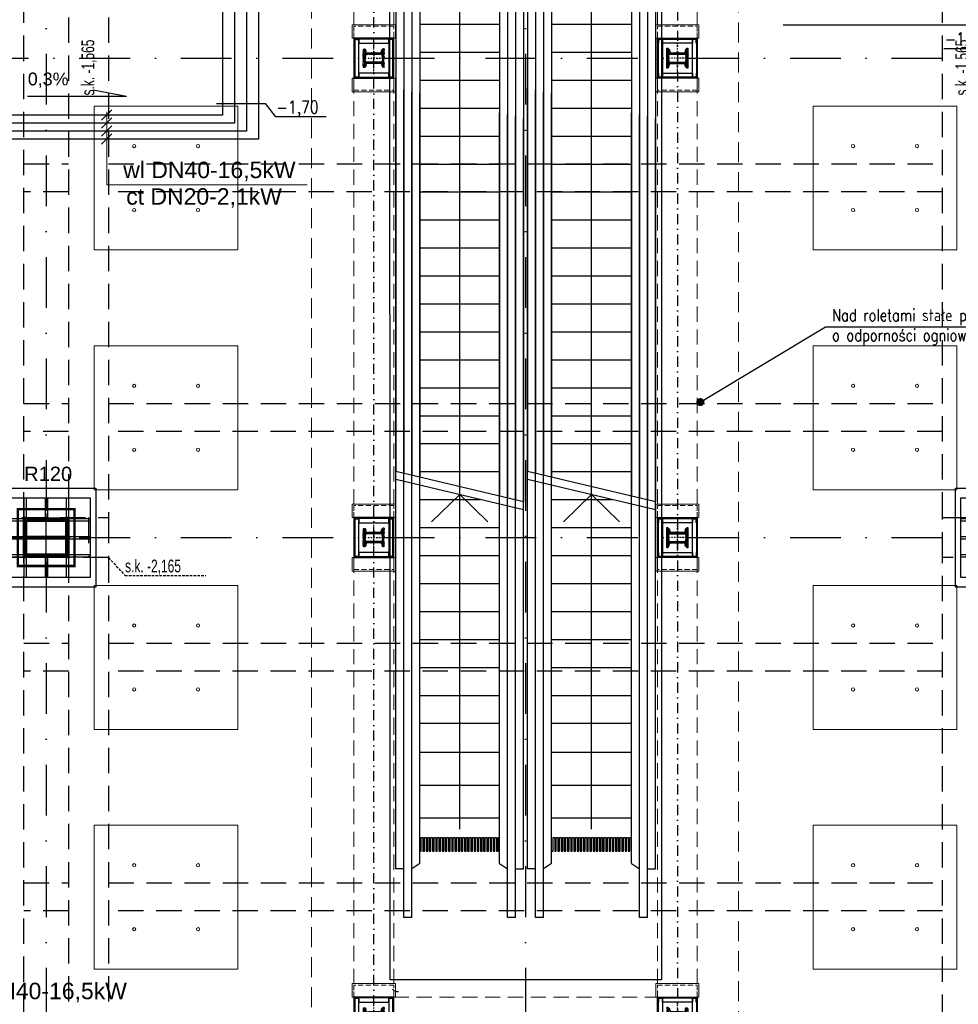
# Model space of a CAD drawing. Header units: centimetres. Extents: x -10702 to 24628, y -4437 to 19798.
# Tile 39 of 92: x 9827 to 11002, y 8016 to 9248. Entities that reach past the tile are written whole.
import ezdxf

# ---------------------------------------------------------------- set-up
doc = ezdxf.new("R2010")
doc.units = ezdxf.units.CM
for name, pattern in [('Balustrady$0$DASHED', [0.75, 0.5, -0.25]), ('DIVIDE', [31.75, 12.7, -6.35, 0, -6.35, 0, -6.35]), ('Kondygnacja  -0_5$0$HIDDEN', [9.525, 6.35, -3.175]), ('Kondygnacja  -0_5$0$HIDDEN2', [4.7625, 3.175, -1.5875]), ('Obudowy i okł. słupów$0$HIDDEN', [9.525, 6.35, -3.175]), ('Osie rzutów$0$DASHDOT2', [12.7, 6.35, -3.175, 0, -3.175]), ('Przekrój B-B$0$DASHDOT2', [12.7, 6.35, -3.175, 0, -3.175])]:
    doc.linetypes.add(name, pattern=pattern)
doc.layers.get('0').update_dxf_attribs({"color": 8})
for name, color, linetype in [('ARCH_INFO_OSIE', 8, 'Continuous'), ('ARCH_INFO_OSIE_IST', 8, 'Przekrój B-B$0$DASHDOT2'), ('ARCH_INFO_SCHODY_IST', 8, 'Continuous'), ('ARCH_SCHODY_IST', 8, 'Continuous'), ('ARCH_SZYNY', 8, 'Continuous'), ('ARCH_WIDOK_INNE_IST', 8, 'Continuous'), ('ARCH_WIDOK_IST', 8, 'Continuous'), ('D1$0$ARCH_INFO_OPISY', 8, 'Continuous'), ('Kondygnacja  -0_5$0$ARCH_INFO_ODPORNOŚĆ OGNIOWA', 8, 'Continuous'), ('Kondygnacja  -0_5$0$ARCH_INFO_OPISY', 8, 'Continuous'), ('Kondygnacja  -0_5$0$ARCH_INFO_SCHODY_IST', 8, 'Continuous'), ('Kondygnacja  -0_5$0$ARCH_KONSTR_POWYŻEJ RZUTU', 8, 'Kondygnacja  -0_5$0$HIDDEN'), ('Kondygnacja  -0_5$0$ARCH_KONSTR_POWYŻEJ RZUTU_IST', 8, 'Kondygnacja  -0_5$0$HIDDEN2'), ('Kondygnacja  -0_5$0$ARCH_KONSTRUKCJA_NIEWIDOCZNA', 8, 'Continuous'), ('Kondygnacja  -0_5$0$ARCH_OKŁADZINA', 8, 'Continuous'), ('Kondygnacja  -0_5$0$ARCH_SCHODY_IST', 8, 'Continuous'), ('Kondygnacja  -0_5$0$ARCH_STROP', 8, 'Continuous'), ('Kondygnacja  -0_5$0$ARCH_SŁUPY', 8, 'Continuous'), ('Kondygnacja -1$0$ARCH_STAL_IST', 8, 'Continuous'), ('Obudowy i okł. słupów$0$ARCH_GK', 8, 'Continuous'), ('Obudowy i okł. słupów$0$ARCH_PROFILE', 8, 'Continuous'), ('Osie rzutów$0$ARCH_INFO_OSIE_IST', 8, 'Osie rzutów$0$DASHDOT2'), ('Osie rzutów$0$ARCH_INFO_OSIE_OPISY_IST', 8, 'Continuous')]:
    doc.layers.add(name, color=color, linetype=linetype)
for name, color, linetype, lineweight in [('ARCH_WIDOK', 8, 'Continuous', 13), ('bgde_opis ct 1', 7, 'Continuous', 20), ('bgde_rzędne wl ct', 7, 'Continuous', 25), ('KJP_CT_kk_powrót', 30, '04_CT_KOMF_POW', 25), ('KJP_CT_kk_zasil', 30, '04_CT_KOMF_ZAS', 25), ('KJP_WL_kk zasil', 150, '04_WL_KOMF_ZAS', 25), ('KJP_WL_kk_powr', 150, '04_WL_KOMF_POW', 25), ('Obudowy i okł. słupów$0$ARCH_hatch', 8, 'Continuous', 13), ('Obudowy i okł. słupów$0$ARCH_WIDOK', 8, 'Continuous', 13), ('SU Lampy kwadratowe  -05$0$ARCH_SUFITY_PODWIESZANE', 8, 'Continuous', 9)]:
    doc.layers.add(name, color=color, linetype=linetype, lineweight=lineweight)
doc.styles.add('Arial', font='arial.ttf')
doc.styles.add('Kondygnacja  -0_5$0$Arial', font='arial.ttf')
doc.styles.add('Kondygnacja  -0_5$0$BIKTS', font='bikromsw.shx', dxfattribs={"width": 0.8})
doc.styles.add('Kondygnacja  -0_5$0$ROMANS-50-CM', font='romans.shx', dxfattribs={"width": 0.8, "height": 10})
doc.styles.add('Kondygnacja  -0_5$0$Standard', font='txt')
doc.styles.add('st rom', font='Romans.shx', dxfattribs={"width": 0.8})
doc.linetypes.add('04_CT_KOMF_POW', pattern='A,100,-15,["CTKp",Standard,S=10,R=0,X=-10,Y=-5],-35', length=150)
doc.linetypes.add('04_CT_KOMF_ZAS', pattern='A,100,-15,["CTKz",Standard,S=10,R=0,X=-10,Y=-5],-35', length=150)
doc.linetypes.add('04_WL_KOMF_POW', pattern='A,100,-15,["WLKp",Standard,S=10,R=0,X=-10,Y=-5],-35', length=150)
doc.linetypes.add('04_WL_KOMF_ZAS', pattern='A,100,-15,["WLKz",Standard,S=10,R=0,X=-10,Y=-5],-35', length=150)
doc.linetypes.add('SZYNA_LINE', pattern='A,12.7,-7.75,["SZYNA",Standard,S=2.54,R=0,X=-5.95,Y=-1.27],-7.75', length=28.2)
doc.dimstyles.new('Kondygnacja  -0_5$0$ISO-25', dxfattribs={"dimtxt": 2.5, "dimasz": 2.5, "dimexe": 1.25, "dimexo": 0.625, "dimtad": 1, "dimtxsty": 'Kondygnacja  -0_5$0$Standard', "dimcen": 2.5, "dimadec": 0, "dimazin": 0, "dimtfac": 1, "dimtmove": 0, "dimatfit": 3, "dimfxl": 0, "dimarcsym": 0})
pattern_1 = [(45, (-1133.3117, -3177.9858), (-0.6735192, 0.6735192), [])]
pattern_2 = [(315, (-9168.25782, 10650.3877), (0.224506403, 0.224506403), [])]

# ---------------------------------------------------------------- blocks, each defined once
blk = doc.blocks.new('Osie rzutów')
at = {"layer": 'Osie rzutów$0$ARCH_INFO_OSIE_IST', "ltscale": 10}
for p, q in [((9860, 12510), (9860, 4623.26)), ((10460, 12510), (10460, 4623.26)), ((4436.04, 9200), (15156.54, 9200)), ((9860, 8570), (9860, 8630)), ((4436.04, 8600), (15156.54, 8600)), ((9890, 8600), (9830, 8600))]:
    blk.add_line(p, q, dxfattribs=at)
blk = doc.blocks.new('SU Lampy kwadratowe  -05')
at = {"layer": 'SU Lampy kwadratowe  -05$0$ARCH_SUFITY_PODWIESZANE'}
for points in [[(9920, 9140), (10100, 9140), (10100, 8960), (9920, 8960)], [(10820, 9140), (11000, 9140), (11000, 8960), (10820, 8960)], [(9920, 8840), (10100, 8840), (10100, 8660), (9920, 8660)], [(10820, 8840), (11000, 8840), (11000, 8660), (10820, 8660)], [(9920, 8540), (10100, 8540), (10100, 8360), (9920, 8360)], [(10820, 8540), (11000, 8540), (11000, 8360), (10820, 8360)], [(9920, 8240), (10100, 8240), (10100, 8060), (9920, 8060)], [(10820, 8240), (11000, 8240), (11000, 8060), (10820, 8060)]]:
    blk.add_lwpolyline(points, close=True, dxfattribs=at)
for centre in [(9970, 9090), (10050, 9090), (10870, 9090), (10950, 9090), (9970, 9010), (10050, 9010), (10870, 9010), (10950, 9010), (9970, 8790), (10050, 8790), (10870, 8790), (10950, 8790), (9970, 8710), (10050, 8710), (10870, 8710), (10950, 8710), (9970, 8490), (10050, 8490), (10870, 8490), (10950, 8490), (9970, 8410), (10050, 8410), (10870, 8410), (10950, 8410), (9970, 8190), (10050, 8190), (10870, 8190), (10950, 8190), (9970, 8110), (10050, 8110), (10870, 8110), (10950, 8110)]:
    blk.add_circle(centre, 2, dxfattribs=at)
blk = doc.blocks.new('Kondygnacja  -0_5$0$_Dot')
at = {"color": 0, "linetype": 'ByBlock', "lineweight": -2}
blk.add_line((-0.5, 0), (-1, 0), dxfattribs=at)
at = {"color": 0, "linetype": 'ByBlock', "const_width": 0.5}
blk.add_lwpolyline([(-0.25, 0, 1), (0.25, 0, 1)], format="xyb", close=True, dxfattribs=at)
blk = doc.blocks.new('Kondygnacja  -0_5$0$słup_kwadrat')
at = {"layer": 'Kondygnacja  -0_5$0$ARCH_SŁUPY', "lineweight": 40}
h = blk.add_hatch(dxfattribs=at)
h.set_pattern_fill('ANSI31', color=256, scale=0.3, style=0)
h.set_pattern_definition(pattern_1)
h.paths.add_polyline_path([(36, 34), (39, 34), (39, 84), (36, 84)])
h = blk.add_hatch(dxfattribs=at)
h.set_pattern_fill('ANSI31', color=256, scale=0.3, style=0)
h.set_pattern_definition(pattern_1)
h.paths.add_polyline_path([(89, 80), (89, 83), (39, 83), (39, 80)])
h = blk.add_hatch(dxfattribs=at)
h.set_pattern_fill('ANSI31', color=256, scale=0.3, style=0)
h.set_pattern_definition(pattern_1)
h.paths.add_polyline_path([(89, 34), (92, 34), (92, 84), (89, 84)])
h = blk.add_hatch(dxfattribs=at)
h.set_pattern_fill('ANSI31', color=256, scale=0.3, style=0)
h.set_pattern_definition(pattern_1)
h.paths.add_polyline_path([(89, 57.5), (89, 60.5), (39, 60.5), (39, 57.5)])
h = blk.add_hatch(dxfattribs=at)
h.set_pattern_fill('ANSI31', color=256, scale=0.3, style=0)
h.set_pattern_definition(pattern_1)
h.paths.add_polyline_path([(89, 35), (89, 38), (39, 38), (39, 35)])
at = {"layer": 'Kondygnacja  -0_5$0$ARCH_KONSTRUKCJA_NIEWIDOCZNA'}
blk.add_lwpolyline([(119, 109), (119, 9), (9, 9), (9, 109)], close=True, dxfattribs=at)
for points in [[(36, 109), (36, 84)], [(39, 109), (39, 84)], [(62.5, 109), (62.5, 83)], [(65.5, 109), (65.5, 83)], [(89, 109), (89, 84)], [(92, 109), (92, 84)], [(9, 83), (36, 83)], [(9, 80), (36, 80)], [(92, 83), (119, 83)], [(92, 80), (119, 80)], [(9, 60.5), (36, 60.5)], [(9, 57.5), (36, 57.5)], [(92, 60.5), (119, 60.5)], [(92, 57.5), (119, 57.5)], [(9, 38), (36, 38)], [(92, 38), (119, 38)], [(9, 35), (36, 35)], [(36, 34), (36, 9)], [(39, 34), (39, 9)], [(62.5, 35), (62.5, 9)], [(65.5, 35), (65.5, 9)], [(89, 34), (89, 9)], [(92, 35), (119, 35)], [(92, 34), (92, 9)]]:
    blk.add_lwpolyline(points, dxfattribs=at)
at = {"layer": 'Kondygnacja  -0_5$0$ARCH_OKŁADZINA'}
blk.add_lwpolyline([(2, 121), (126, 121), (126, -3), (2, -3)], close=True, dxfattribs=at)
at = {"layer": 'Kondygnacja  -0_5$0$ARCH_SŁUPY', "lineweight": 40}
for p, q in [((39, 60.5), (89, 60.5)), ((89, 57.5), (39, 57.5))]:
    blk.add_line(p, q, dxfattribs=at)
at = {"layer": 'Kondygnacja  -0_5$0$ARCH_SŁUPY', "lineweight": 50, "const_width": 3}
blk.add_lwpolyline([(28.5, 94.5), (99.5, 94.5), (99.5, 23.5), (28.5, 23.5)], close=True, dxfattribs=at)
at = {"layer": 'Kondygnacja  -0_5$0$ARCH_SŁUPY', "lineweight": 40}
for points in [[(36, 84), (39, 84), (39, 34), (36, 34)], [(89, 84), (92, 84), (92, 34), (89, 34)]]:
    blk.add_lwpolyline(points, close=True, dxfattribs=at)
for points in [[(89, 83), (39, 83)], [(39, 80), (89, 80)], [(89, 38), (39, 38)], [(39, 35), (89, 35)]]:
    blk.add_lwpolyline(points, dxfattribs=at)
blk = doc.blocks.new('Kondygnacja  -0_5$0$konstrukcja istniejąca -0.5')
at = {"layer": 'Kondygnacja  -0_5$0$ARCH_KONSTR_POWYŻEJ RZUTU_IST', "ltscale": 10}
for points in [[(9832, 8625), (9832, 9775)], [(9888, 9775), (9888, 8625)], [(9938, 9775), (9938, 8625)], [(10982, 8625), (10982, 9775)], [(9832, 9067.9), (9888, 9067.9)], [(9938, 9067.9), (10982, 9067.9)], [(9888, 9032.9), (9832, 9032.9)], [(10982, 9032.9), (9938, 9032.9)], [(9938, 8575), (9782, 8575), (9782, 8625), (9938, 8625), (9938, 8575)], [(11138, 8575), (10982, 8575), (10982, 8625), (11138, 8625), (11138, 8575)], [(9832, 7425), (9832, 8575)], [(9888, 8575), (9888, 7425)], [(9938, 8575), (9938, 7425)], [(10982, 7425), (10982, 8575)], [(9832, 8167.9), (9888, 8167.9)], [(9938, 8167.9), (10982, 8167.9)], [(9888, 8132.9), (9832, 8132.9)], [(10982, 8132.9), (9938, 8132.9)]]:
    blk.add_lwpolyline(points, dxfattribs=at)
at = {"layer": 'Kondygnacja  -0_5$0$ARCH_KONSTR_POWYŻEJ RZUTU_IST', "ltscale": 10, "elevation": 0}
for points in [[(9832, 8767.9), (9888, 8767.9)], [(9938, 8767.9), (10982, 8767.9)], [(9888, 8732.9), (9832, 8732.9)], [(10982, 8732.9), (9938, 8732.9)], [(9913, 8625), (9913, 8575)], [(9832, 8467.9), (9888, 8467.9)], [(9938, 8467.9), (10982, 8467.9)], [(9888, 8432.9), (9832, 8432.9)], [(10982, 8432.9), (9938, 8432.9)]]:
    blk.add_lwpolyline(points, dxfattribs=at)
at = {"layer": 'Kondygnacja  -0_5$0$ARCH_KONSTR_POWYŻEJ RZUTU_IST'}
blk.add_lwpolyline([(9938, 8575), (9958.7, 8552.5), (10059.8, 8552.5)], dxfattribs=at)
at = {"layer": 'Kondygnacja  -0_5$0$ARCH_KONSTR_POWYŻEJ RZUTU_IST', "style": 'Kondygnacja  -0_5$0$BIKTS', "width": 0.7}
for p in [(9920.1, 9153.4), (11014.1, 9153.4)]:
    blk.add_text('s.k. -1,565', height=16, rotation=90, dxfattribs=at).set_placement(p)
blk.add_text('s.k. -2,165', height=16, dxfattribs=at).set_placement((9958.7, 8556.5))
blk = doc.blocks.new('pB słup')
at = {"layer": 'Kondygnacja -1$0$ARCH_STAL_IST'}
h = blk.add_hatch(dxfattribs=at)
h.set_pattern_fill('ANSI31', color=256, scale=0.1, angle=270, style=0)
h.set_pattern_definition(pattern_2)
edge = h.paths.add_edge_path()
edge.add_arc((24.9, 9.6), 0.87, 360, 442.0272)
edge.add_line((25, 10.5), (21.3, 11))
edge.add_arc((21.4, 11.5), 0.52, 180, 262.0272, ccw=False)
edge.add_line((20.9, 11.5), (20.9, 12))
edge.add_line((20.9, 12), (31.5, 12))
edge.add_line((31.5, 12), (31.5, 11.5))
edge.add_arc((31, 11.5), 0.52, -82.0272, 0, ccw=False)
edge.add_line((31.1, 11), (27.4, 10.5))
edge.add_arc((27.5, 9.6), 0.87, 97.9728, 180)
edge.add_line((26.6, 9.6), (26.6, -9.6))
edge.add_arc((27.5, -9.6), 0.87, 180, 262.0272)
edge.add_line((27.4, -10.5), (31.1, -11))
edge.add_arc((31, -11.5), 0.52, 0, 82.0272, ccw=False)
edge.add_line((31.5, -11.5), (31.5, -12))
edge.add_line((31.5, -12), (20.9, -12))
edge.add_line((20.9, -12), (20.9, -11.5))
edge.add_arc((21.4, -11.5), 0.52, 97.9728, 180, ccw=False)
edge.add_line((21.3, -11), (25, -10.5))
edge.add_arc((24.9, -9.6), 0.87, 277.9728, 360)
edge.add_line((25.8, -9.6), (25.8, 9.6))
h = blk.add_hatch(dxfattribs=at)
h.set_pattern_fill('ANSI31', color=256, scale=0.1, angle=270, style=0)
h.set_pattern_definition(pattern_2)
edge = h.paths.add_edge_path()
edge.add_arc((38.1, 9.6), 0.87, 97.9728, 180, ccw=False)
edge.add_line((38, 10.5), (41.7, 11))
edge.add_arc((41.6, 11.5), 0.52, 277.9728, 360)
edge.add_line((42.1, 11.5), (42.1, 12))
edge.add_line((42.1, 12), (31.5, 12))
edge.add_line((31.5, 12), (31.5, 11.5))
edge.add_arc((32, 11.5), 0.52, 180, 262.0272)
edge.add_line((31.9, 11), (35.6, 10.5))
edge.add_arc((35.5, 9.6), 0.87, 0, 82.0272, ccw=False)
edge.add_line((36.4, 9.6), (36.4, -9.6))
edge.add_arc((35.5, -9.6), 0.87, 277.9728, 360, ccw=False)
edge.add_line((35.6, -10.5), (31.9, -11))
edge.add_arc((32, -11.5), 0.52, 97.9728, 180)
edge.add_line((31.5, -11.5), (31.5, -12))
edge.add_line((31.5, -12), (42.1, -12))
edge.add_line((42.1, -12), (42.1, -11.5))
edge.add_arc((41.6, -11.5), 0.52, 360, 442.0272)
edge.add_line((41.7, -11), (38, -10.5))
edge.add_arc((38.1, -9.6), 0.87, 180, 262.0272, ccw=False)
edge.add_line((37.2, -9.6), (37.2, 9.6))
at = {"layer": 'Obudowy i okł. słupów$0$ARCH_hatch'}
h = blk.add_hatch(dxfattribs=at)
h.set_pattern_fill('AR-SAND', color=256, scale=0.01, style=0)
h.paths.add_polyline_path([(6.5, 25), (6.5, -25), (56.5, -25), (56.5, 25)])
h.paths.add_polyline_path([(55.2, 23.7), (55.2, -23.8), (7.7, -23.8), (7.7, 23.7)], flags=16)
at = {"layer": 'ARCH_INFO_OSIE', "linetype": 'DIVIDE', "ltscale": 0.1}
for points in [[(31.5, -14), (31.5, 14)], [(51.1, 0), (11.9, 0)], [(23, 0), (32.8, 0)]]:
    blk.add_lwpolyline(points, dxfattribs=at)
at = {"layer": 'Kondygnacja -1$0$ARCH_STAL_IST'}
for points in [[(25.8, 9.6, 0.37402), (25, 10.5), (21.3, 11, -0.37402), (20.9, 11.5), (20.9, 12), (31.5, 12), (31.5, 11.5, -0.37402), (31.1, 11), (27.4, 10.5, 0.37402), (26.6, 9.6), (26.6, -9.6, 0.37402), (27.4, -10.5), (31.1, -11, -0.37402), (31.5, -11.5), (31.5, -12), (20.9, -12), (20.9, -11.5, -0.37402), (21.3, -11), (25, -10.5, 0.37402), (25.8, -9.6)], [(37.2, 9.6, -0.37402), (38, 10.5), (41.7, 11, 0.37402), (42.1, 11.5), (42.1, 12), (31.5, 12), (31.5, 11.5, 0.37402), (31.9, 11), (35.6, 10.5, -0.37402), (36.4, 9.6), (36.4, -9.6, -0.37402), (35.6, -10.5), (31.9, -11, 0.37402), (31.5, -11.5), (31.5, -12), (42.1, -12), (42.1, -11.5, 0.37402), (41.7, -11), (38, -10.5, -0.37402), (37.2, -9.6)]]:
    blk.add_lwpolyline(points, format="xyb", close=True, dxfattribs=at)
at = {"layer": 'Obudowy i okł. słupów$0$ARCH_GK'}
for points in [[(6.5, -25), (56.5, -25), (56.5, 25), (6.5, 25)], [(7.7, -23.8), (55.2, -23.8), (55.2, 23.7), (7.7, 23.7)]]:
    blk.add_lwpolyline(points, close=True, dxfattribs=at)
at = {"layer": 'Obudowy i okł. słupów$0$ARCH_PROFILE'}
for points in [[(7.8, 22.2), (7.8, 22.3), (7.8, 22.8), (7.7, 22.8), (7.7, 23.7), (12.8, 23.7, -1), (12.8, 23.7), (7.8, 23.7), (7.8, 22.9), (7.9, 22.8), (7.9, 22.2), (7.8, 22.1), (7.8, 20.9), (7.9, 20.8), (7.9, 19.7), (7.8, 19.6), (7.8, 18.8), (12.8, 18.8, -1), (12.8, 18.8), (7.7, 18.8), (7.7, 19.6), (7.8, 19.8), (7.8, 20.8), (7.8, 20.9)], [(55.3, 22.2), (55.2, 22.3), (55.2, 22.8), (55.3, 22.8), (55.3, 23.7), (50.3, 23.7, 1), (50.3, 23.7), (55.3, 23.7), (55.3, 22.9), (55.2, 22.8), (55.2, 22.2), (55.3, 22.1), (55.3, 20.9), (55.2, 20.8), (55.2, 19.7), (55.3, 19.6), (55.3, 18.8), (50.3, 18.8, 1), (50.3, 18.8), (55.3, 18.8), (55.3, 19.6), (55.2, 19.8), (55.2, 20.8), (55.3, 20.9)], [(7.8, -22.2), (7.8, -22.2), (7.8, -22.8), (7.7, -22.8), (7.7, -23.8), (12.8, -23.8, 1), (12.8, -23.7), (7.8, -23.7), (7.8, -22.9), (7.9, -22.8), (7.9, -22.2), (7.8, -22.1), (7.8, -20.9), (7.9, -20.8), (7.9, -19.7), (7.8, -19.6), (7.8, -18.8), (12.8, -18.8, 1), (12.8, -18.8), (7.7, -18.8), (7.7, -19.6), (7.8, -19.8), (7.8, -20.8), (7.8, -20.9)], [(55.3, -22.2), (55.2, -22.2), (55.2, -22.8), (55.3, -22.8), (55.3, -23.8), (50.3, -23.8, -1), (50.3, -23.7), (55.3, -23.7), (55.3, -22.9), (55.2, -22.8), (55.2, -22.2), (55.3, -22.1), (55.3, -20.9), (55.2, -20.8), (55.2, -19.7), (55.3, -19.6), (55.3, -18.8), (50.3, -18.8, -1), (50.3, -18.8), (55.3, -18.8), (55.3, -19.6), (55.2, -19.8), (55.2, -20.8), (55.3, -20.9)]]:
    blk.add_lwpolyline(points, format="xyb", close=True, dxfattribs=at)
blk.add_lwpolyline([(50.3, -8.4), (50.3, -18.8), (12.8, -18.8), (12.8, 18.8), (50.3, 18.8), (50.3, -8.4)], dxfattribs=at)
at = {"layer": 'Obudowy i okł. słupów$0$ARCH_WIDOK'}
for points in [[(-10.5, -27), (6.5, -27), (6.5, 27), (-10.5, 27)], [(73.5, -27), (56.5, -27), (56.5, 27), (73.5, 27)]]:
    blk.add_lwpolyline(points, close=True, dxfattribs=at)
at = {"layer": 'Obudowy i okł. słupów$0$ARCH_WIDOK', "linetype": 'Obudowy i okł. słupów$0$HIDDEN'}
blk.add_lwpolyline([(71.5, -25), (71.5, 25), (-8.5, 25), (-8.5, -25)], close=True, dxfattribs=at)
at = {"layer": 'Obudowy i okł. słupów$0$ARCH_WIDOK'}
blk.add_lwpolyline([(37.7, -9.4, 0.520567), (37.7, -8.9, 0.520567), (37.7, -8.2, 0.520567), (37.7, -6.9, 0.520567), (37.7, -4.9, 0.520567), (37.7, -2.8, 0.520567), (37.7, -2.5, 0.520567), (37.7, -1.3, 0.520567), (37.7, 0, 0.520567), (37.7, 0.8, 0.520567), (37.7, 1.9, 0.520567), (37.7, 3.6, 0.520567), (37.7, 5, 0.520567), (37.7, 5.5, 0.520567), (37.7, 7.1, 0.520567), (37.7, 8.2, 0.520567), (37.7, 8.5, 0.520567), (37.7, 9.1, 0.520567), (38.4, 9.1, 0.520567), (38.4, 9.6, 0.520567), (39.2, 9.6, 0.520567), (39.2, 10.3, 0.520567), (40.2, 10.3, 0.520567), (41.1, 10.3, 0.391103), (41.8, 10.6, 0.097049), (42.4, 10.8, 0.466209), (42.8, 11.4, 0.695481), (42.7, 12, 0.486099), (42.8, 12.8, 0.35864), (41.8, 12.9, 0.520567), (40.7, 12.9, 0.520567), (39.9, 12.9, 0.520567), (38.8, 12.9, 0.520567), (37.5, 12.9, 0.520567), (36.5, 12.9, 0.520567), (36.5, 12.4, 0.520567), (35.3, 12.4, 0.520567), (34.3, 12.4, 0.520567), (33.7, 12.4, 0.520567), (32.9, 12.4, 0.520567), (32.1, 12.4, 0.520567), (31.3, 12.4, 0.520567), (30.6, 12.4, 0.630412), (28.2, 12.7, 0.291029), (26.1, 12.6, 0.793013), (24.5, 12.9, 0.148616), (22.1, 12.8, 0.285246), (20.5, 13.3, 1.165163), (19.8, 12.7, 1.326239), (19.8, 11.9, 0.520567), (19.8, 11, 0.520567), (20.9, 11, 0.520567), (20.9, 9.9, 0.520567), (22.7, 9.9, 0.520567), (23.5, 9.9, 0.520567), (23.5, 8.9, 0.520567), (25, 8.9, 0.520567), (25, 7.3, 0.520567), (25, 6.2, 0.520567), (24.9, 5.2, 0.520567), (24.9, 4.6, 0.520567), (25, 2.9, 0.520567), (25, 0.7, 0.520567), (25, -1.4, 0.520567), (25, -3.2, 0.520567), (25.1, -4.2, 0.520567), (25.2, -6.3, 0.520567), (25.1, -7.4, 0.520567), (25.1, -8.3, 0.520567), (25.1, -9, 0.520567), (24.9, -9.6, 0.520567), (23.8, -9.8, 0.520567), (22.6, -9.8, 0.520567), (21.8, -10.1, 0.520567), (20.8, -10.2, 0.520567), (20.3, -10.4, 0.520567), (20.2, -11.1, 0.520567), (20.2, -12.3, 0.520567), (21.2, -13.3, 0.520567), (22, -13.2, 0.520567), (22.9, -13.3, 0.520567), (24.2, -13.1, 0.520567), (25.4, -13.1, 0.520567), (26.8, -13.2, 0.520567), (28.8, -13.3, 0.520567), (30, -13.2, 0.520567), (31.5, -12.9, 0.520567), (32.5, -13, 0.520567), (34, -13.1, 0.520567), (35.7, -13.2, 0.520567), (37, -13.2, 0.520567), (39.2, -13.1, 0.520567), (41.2, -13.2, 0.520567), (42.5, -12.8, 0.520567), (43, -12.1, 0.520567), (42.8, -11.1, 0.520567), (42.3, -10.5, 0.520567), (41.6, -10, 0.520567), (40.4, -9.7, 0.520567), (39.4, -9.7, 0.520567)], format="xyb", close=True, dxfattribs=at)
blk = doc.blocks.new('schody połówka')
at = {"layer": 'ARCH_INFO_OSIE_IST', "ltscale": 2}
for p, q in [((0, -1811, -630), (0, 114, -630)), ((380, 21), (380, -1905.1))]:
    blk.add_line(p, q, dxfattribs=at)
at = {"layer": 'ARCH_INFO_SCHODY_IST'}
for points in [[(107.5, -1136.2), (107.5, -380.5), (72.3, -414.5)], [(107.5, -1140.6), (107.5, -380.5), (142.7, -414.5)], [(107.5, -1564.8), (107.5, -1146.2), (72.3, -1180.2)], [(107.5, -1564.8), (107.5, -1146.2), (142.7, -1180.2)]]:
    blk.add_lwpolyline(points, dxfattribs=at)
at = {"layer": 'ARCH_INFO_SCHODY_IST', "elevation": 0}
for points in [[(272.5, -1136.2), (272.5, -380.5), (237.3, -414.5)], [(272.5, -836), (272.5, -380.5), (307.7, -414.5)], [(272.5, -1564.8), (272.5, -1146.2), (237.3, -1180.2)], [(272.5, -1564.8), (272.5, -1146.2), (307.7, -1180.2)]]:
    blk.add_lwpolyline(points, dxfattribs=at)
at = {"layer": 'ARCH_SCHODY_IST'}
for p, q in [((37.5, -166.9), (37.5, -1119.5)), ((47.5, -166.9), (47.5, -1121.9)), ((167.5, -166.9), (167.5, -1150.6)), ((177.5, -166.9), (177.5, -1153)), ((202.5, -166.9), (202.5, -1119.5)), ((212.5, -166.9), (212.5, -1121.9)), ((332.5, -166.9), (332.5, -1150.6)), ((342.5, -166.9), (342.5, -1153)), ((27.5, -227.7), (27.5, -1117.1)), ((187.5, -227.7), (187.5, -1155.4)), ((192.5, -227.7), (192.5, -1117.1)), ((352.5, -227.7), (352.5, -1155.4)), ((57.5, -234.4), (57.5, -1124.3)), ((157.5, -234.4), (157.5, -1148.2)), ((222.5, -234.4), (222.5, -1124.3)), ((322.5, -234.4), (322.5, -1148.2)), ((57.5, -557.4), (157.5, -557.4)), ((222.5, -557.4), (322.5, -557.4)), ((57.5, -592.4), (157.5, -592.4)), ((222.5, -592.4), (322.5, -592.4)), ((57.5, -627.4), (157.5, -627.4)), ((222.5, -627.4), (322.5, -627.4)), ((57.5, -662.4), (157.5, -662.4)), ((222.5, -662.4), (322.5, -662.4)), ((57.5, -697.4), (157.5, -697.4)), ((222.5, -697.4), (322.5, -697.4)), ((57.5, -732.4), (157.5, -732.4)), ((222.5, -732.4), (322.5, -732.4)), ((57.5, -767.4), (157.5, -767.4)), ((222.5, -767.4), (322.5, -767.4)), ((57.5, -802.4), (157.5, -802.4)), ((222.5, -802.4), (322.5, -802.4)), ((57.5, -837.4), (157.5, -837.4)), ((222.5, -837.4), (322.5, -837.4)), ((57.5, -872.4), (157.5, -872.4)), ((222.5, -872.4), (322.5, -872.4)), ((57.5, -907.4), (157.5, -907.4)), ((222.5, -907.4), (322.5, -907.4)), ((57.5, -942.4), (157.5, -942.4)), ((222.5, -942.4), (322.5, -942.4)), ((57.5, -977.4), (157.5, -977.4)), ((222.5, -977.4), (322.5, -977.4)), ((57.5, -1012.4), (157.5, -1012.4)), ((222.5, -1012.4), (322.5, -1012.4)), ((57.5, -1047.4), (157.5, -1047.4)), ((222.5, -1047.4), (322.5, -1047.4)), ((57.5, -1082.4), (157.5, -1082.4)), ((222.5, -1082.4), (322.5, -1082.4)), ((27.5, -1614.5), (27.5, -1117.1)), ((187.5, -1155.4, 0), (27.5, -1117.1)), ((57.5, -1117.4), (157.5, -1117.4)), ((192.5, -1614.5), (192.5, -1117.1)), ((352.5, -1155.4, 0), (192.5, -1117.1)), ((222.5, -1117.4), (322.5, -1117.4)), ((187.5, -1165.4, 0), (27.5, -1127.1)), ((37.5, -1675.3), (37.5, -1129.5)), ((47.5, -1675.3), (47.5, -1131.9)), ((352.5, -1165.4, 0), (192.5, -1127.1)), ((202.5, -1675.3), (202.5, -1129.5)), ((212.5, -1675.3), (212.5, -1131.9)), ((57.5, -1607.8), (57.5, -1134.3)), ((222.5, -1607.8), (222.5, -1134.3)), ((157.5, -1607.8), (157.5, -1158.2)), ((187.5, -1614.5), (187.5, -1155.4)), ((222.5, -1152.4), (298.3, -1152.4, 0)), ((322.5, -1607.8), (322.5, -1158.2)), ((352.5, -1614.5), (352.5, -1155.4)), ((167.5, -1675.3), (167.5, -1160.6)), ((177.5, -1675.3), (177.5, -1163)), ((332.5, -1675.3), (332.5, -1160.6)), ((342.5, -1675.3), (342.5, -1163)), ((57.5, -1187.4), (157.5, -1187.4)), ((222.5, -1187.4), (322.5, -1187.4)), ((57.5, -1222.4), (157.5, -1222.4)), ((222.5, -1222.4), (322.5, -1222.4)), ((57.5, -1257.4), (157.5, -1257.4)), ((222.5, -1257.4), (322.5, -1257.4)), ((57.5, -1292.4), (157.5, -1292.4)), ((222.5, -1292.4), (322.5, -1292.4)), ((57.5, -1327.4), (157.5, -1327.4)), ((222.5, -1327.4), (322.5, -1327.4)), ((57.5, -1362.4), (157.5, -1362.4)), ((222.5, -1362.4), (322.5, -1362.4)), ((57.5, -1397.4), (157.5, -1397.4)), ((222.5, -1397.4), (322.5, -1397.4)), ((57.5, -1432.4), (157.5, -1432.4)), ((222.5, -1432.4), (322.5, -1432.4)), ((57.5, -1468.7), (157.5, -1468.7)), ((222.5, -1468.7), (322.5, -1468.7)), ((57.5, -1509.8), (157.5, -1509.8)), ((222.5, -1509.8), (322.5, -1509.8)), ((57.5, -1550.9), (157.5, -1550.9)), ((222.5, -1550.9), (322.5, -1550.9)), ((57.5, -1607.8), (47.5, -1614.5)), ((157.5, -1607.8), (167.5, -1614.5)), ((222.5, -1607.8), (212.5, -1614.5)), ((322.5, -1607.8), (332.5, -1614.5)), ((37.5, -1614.5), (27.5, -1614.5)), ((177.5, -1614.5), (187.5, -1614.5)), ((202.5, -1614.5), (192.5, -1614.5)), ((342.5, -1614.5), (352.5, -1614.5)), ((47.5, -1675.3), (37.5, -1675.3)), ((177.5, -1675.3), (167.5, -1675.3)), ((212.5, -1675.3), (202.5, -1675.3)), ((342.5, -1675.3), (332.5, -1675.3))]:
    blk.add_line(p, q, dxfattribs=at)
at = {"layer": 'ARCH_SZYNY', "linetype": 'SZYNA_LINE', "ltscale": 3}
blk.add_arc((30.9, -1757.2, -1260), 11, 225.6709, 270, dxfattribs=at)
at = {"layer": 'ARCH_WIDOK'}
blk.add_line((25, -1446.9, 0), (25, -1441.9, 0), dxfattribs=at)
blk.add_line((25, -1446.9, 0), (25, -1441.9, 0), dxfattribs=at)
at = {"layer": 'ARCH_WIDOK_INNE_IST'}
for points in [[(57.5, -1592.5), (59.5, -1592.5), (59.5, -1575.2), (61.5, -1575.2), (61.5, -1592.5), (63.5, -1592.5), (63.5, -1575.2), (65.5, -1575.2), (65.5, -1592.5), (67.5, -1592.5), (67.5, -1575.2), (69.5, -1575.2), (69.5, -1592.5), (71.5, -1592.5), (71.5, -1575.2), (73.5, -1575.2), (73.5, -1592.5), (75.5, -1592.5), (75.5, -1575.2), (77.5, -1575.2), (77.5, -1592.5), (79.5, -1592.5), (79.5, -1575.2), (81.5, -1575.2), (81.5, -1592.5), (83.5, -1592.5), (83.5, -1575.2), (85.5, -1575.2), (85.5, -1592.5), (87.5, -1592.5), (87.5, -1575.2), (89.5, -1575.2), (89.5, -1592.5), (91.5, -1592.5), (91.5, -1575.2), (93.5, -1575.2), (93.5, -1592.5), (95.5, -1592.5), (95.5, -1575.2), (97.5, -1575.2), (97.5, -1592.5), (99.5, -1592.5), (99.5, -1575.2), (101.5, -1575.2), (101.5, -1592.5), (103.5, -1592.5), (103.5, -1575.2), (105.5, -1575.2), (105.5, -1592.5), (107.5, -1592.5), (107.5, -1575.2), (109.5, -1575.2), (109.5, -1592.5), (111.5, -1592.5), (111.5, -1575.2), (113.5, -1575.2), (113.5, -1592.5), (115.5, -1592.5), (115.5, -1575.2), (117.5, -1575.2), (117.5, -1592.5), (119.5, -1592.5), (119.5, -1575.2), (121.5, -1575.2), (121.5, -1592.5), (123.5, -1592.5), (123.5, -1575.2), (125.5, -1575.2), (125.5, -1592.5), (127.5, -1592.5), (127.5, -1575.2), (129.5, -1575.2), (129.5, -1592.5), (131.5, -1592.5), (131.5, -1575.2), (133.5, -1575.2), (133.5, -1592.5), (135.5, -1592.5), (135.5, -1575.2), (137.5, -1575.2), (137.5, -1592.5), (139.5, -1592.5), (139.5, -1575.2), (141.5, -1575.2), (141.5, -1592.5), (143.5, -1592.5), (143.5, -1575.2), (145.5, -1575.2), (145.5, -1592.5), (147.5, -1592.5), (147.5, -1575.2), (149.5, -1575.2), (149.5, -1592.5), (151.5, -1592.5), (151.5, -1575.2), (153.5, -1575.2), (153.5, -1592.5), (155.5, -1592.5), (155.5, -1575.2), (157.5, -1575.2)], [(222.5, -1592.5), (224.5, -1592.5), (224.5, -1575.2), (226.5, -1575.2), (226.5, -1592.5), (228.5, -1592.5), (228.5, -1575.2), (230.5, -1575.2), (230.5, -1592.5), (232.5, -1592.5), (232.5, -1575.2), (234.5, -1575.2), (234.5, -1592.5), (236.5, -1592.5), (236.5, -1575.2), (238.5, -1575.2), (238.5, -1592.5), (240.5, -1592.5), (240.5, -1575.2), (242.5, -1575.2), (242.5, -1592.5), (244.5, -1592.5), (244.5, -1575.2), (246.5, -1575.2), (246.5, -1592.5), (248.5, -1592.5), (248.5, -1575.2), (250.5, -1575.2), (250.5, -1592.5), (252.5, -1592.5), (252.5, -1575.2), (254.5, -1575.2), (254.5, -1592.5), (256.5, -1592.5), (256.5, -1575.2), (258.5, -1575.2), (258.5, -1592.5), (260.5, -1592.5), (260.5, -1575.2), (262.5, -1575.2), (262.5, -1592.5), (264.5, -1592.5), (264.5, -1575.2), (266.5, -1575.2), (266.5, -1592.5), (268.5, -1592.5), (268.5, -1575.2), (270.5, -1575.2), (270.5, -1592.5), (272.5, -1592.5), (272.5, -1575.2), (274.5, -1575.2), (274.5, -1592.5), (276.5, -1592.5), (276.5, -1575.2), (278.5, -1575.2), (278.5, -1592.5), (280.5, -1592.5), (280.5, -1575.2), (282.5, -1575.2), (282.5, -1592.5), (284.5, -1592.5), (284.5, -1575.2), (286.5, -1575.2), (286.5, -1592.5), (288.5, -1592.5), (288.5, -1575.2), (290.5, -1575.2), (290.5, -1592.5), (292.5, -1592.5), (292.5, -1575.2), (294.5, -1575.2), (294.5, -1592.5), (296.5, -1592.5), (296.5, -1575.2), (298.5, -1575.2), (298.5, -1592.5), (300.5, -1592.5), (300.5, -1575.2), (302.5, -1575.2), (302.5, -1592.5), (304.5, -1592.5), (304.5, -1575.2), (306.5, -1575.2), (306.5, -1592.5), (308.5, -1592.5), (308.5, -1575.2), (310.5, -1575.2), (310.5, -1592.5), (312.5, -1592.5), (312.5, -1575.2), (314.5, -1575.2), (314.5, -1592.5), (316.5, -1592.5), (316.5, -1575.2), (318.5, -1575.2), (318.5, -1592.5), (320.5, -1592.5), (320.5, -1575.2), (322.5, -1575.2)]]:
    blk.add_lwpolyline(points, dxfattribs=at)
at = {"layer": 'ARCH_WIDOK_IST'}
blk.add_line((57.5, -1152.4), (133.3, -1152.4, 0), dxfattribs=at)
blk.add_line((57.5, -1152.4), (133.3, -1152.4, 0), dxfattribs=at)
at = {"layer": 'Kondygnacja -1$0$ARCH_STAL_IST', "elevation": -630}
for points in [[(367, -600), (367, -587.4), (367.6, -587.4, -0.374036), (368.3, -588), (368.9, -592.2, 0.374036), (370, -593.2), (390, -593.2, 0.374036), (391.1, -592.2), (391.7, -588, -0.374036), (392.4, -587.4), (393, -587.4), (393, -600), (392.4, -600, -0.374036), (391.7, -599.4), (391.1, -595.2, 0.374036), (390, -594.3), (370, -594.3, 0.374036), (368.9, -595.2), (368.3, -599.4, -0.374036), (367.6, -600)], [(367, -612.6), (367, -600), (367.6, -600, -0.374036), (368.3, -600.6), (368.9, -604.8, 0.374036), (370, -605.7), (390, -605.7, 0.374036), (391.1, -604.8), (391.7, -600.6, -0.374036), (392.4, -600), (393, -600), (393, -612.6), (392.4, -612.6, -0.374036), (391.7, -612), (391.1, -607.8, 0.374036), (390, -606.8), (370, -606.8, 0.374036), (368.9, -607.8), (368.3, -612, -0.374036), (367.6, -612.6)], [(367, -1200), (367, -1187.4), (367.6, -1187.4, -0.374036), (368.3, -1188), (368.9, -1192.2, 0.374036), (370, -1193.2), (390, -1193.2, 0.374036), (391.1, -1192.2), (391.7, -1188, -0.374036), (392.4, -1187.4), (393, -1187.4), (393, -1200), (392.4, -1200, -0.374036), (391.7, -1199.4), (391.1, -1195.2, 0.374036), (390, -1194.3), (370, -1194.3, 0.374036), (368.9, -1195.2), (368.3, -1199.4, -0.374036), (367.6, -1200)], [(367, -1212.6), (367, -1200), (367.6, -1200, -0.374036), (368.3, -1200.6), (368.9, -1204.8, 0.374036), (370, -1205.7), (390, -1205.7, 0.374036), (391.1, -1204.8), (391.7, -1200.6, -0.374036), (392.4, -1200), (393, -1200), (393, -1212.6), (392.4, -1212.6, -0.374036), (391.7, -1212), (391.1, -1207.8, 0.374036), (390, -1206.8), (370, -1206.8, 0.374036), (368.9, -1207.8), (368.3, -1212, -0.374036), (367.6, -1212.6)]]:
    blk.add_lwpolyline(points, format="xyb", close=True, dxfattribs=at)
at = {"layer": 'Obudowy i okł. słupów$0$ARCH_WIDOK', "linetype": 'Obudowy i okł. słupów$0$HIDDEN', "ltscale": 3}
for p, q in [((-25, -25, -630), (-25, -1775, -630)), ((25, -25, -630), (25, -1775, -630)), ((355, -25, -630), (355, -1775, -630)), ((405, -25, -630), (405, -1775, -630)), ((25, -1775, -630), (355, -1775, -630))]:
    blk.add_line(p, q, dxfattribs=at)
at = {"layer": 'D1$0$ARCH_INFO_OPISY', "rotation": 270}
for p in [(0, -568.5, -630), (0, -1168.5), (0, -1768.5, -630)]:
    blk.add_blockref('pB słup', p, dxfattribs=at)
at = {"layer": 'D1$0$ARCH_INFO_OPISY', "xscale": -1, "rotation": 90}
for p in [(380, -568.5), (380, -1168.5, -630), (380, -1768.5, -630)]:
    blk.add_blockref('pB słup', p, dxfattribs=at)

msp = doc.modelspace()

# ---------------------------------------------------------------- linework, layer by layer
at = {"linetype": 'Balustrady$0$DASHED', "lineweight": 20, "ltscale": 50, "elevation": -630}
msp.add_lwpolyline([(10192.04, 9882.349), (10726.453, 9882.349), (10726.453, 7937.339), (10192.04, 7937.339)], close=True, dxfattribs=at)
at = {"layer": 'bgde_opis ct 1'}
for p, q in [((9942.07, 9135.36), (9929.182, 9122.473)), ((9935.626, 9041.703), (9935.626, 9133.108)), ((9942.07, 9125.36), (9929.182, 9112.473)), ((9942.07, 9115.36), (9929.182, 9102.473)), ((9942.07, 9105.36), (9929.182, 9092.473)), ((10186.685, 9041.703), (9935.626, 9041.703))]:
    msp.add_line(p, q, dxfattribs=at)
at = {"layer": 'bgde_rzędne wl ct'}
for p, q in [((11049.017, 9211.817), (10983.742, 9211.817)), ((9960.638, 9152.238), (9918.651, 9160.143)), ((9960.638, 9152.238), (9836.648, 9152.238)), ((10073.144, 9143.346), (10134.564, 9143.346)), ((10147.278, 9126.547), (10134.564, 9143.346)), ((10210.561, 9126.547), (10147.278, 9126.547))]:
    msp.add_line(p, q, dxfattribs=at)
at = {"layer": 'KJP_CT_kk_powrót'}
for p, q in [((10110.646, 9867.424), (10110.646, 9108.917)), ((10110.646, 9108.917), (8470.196, 9108.917))]:
    msp.add_line(p, q, dxfattribs=at)
at = {"layer": 'KJP_CT_kk_zasil'}
for p, q in [((10125.646, 9852.424), (10125.646, 9098.917)), ((10125.646, 9098.917), (8480.196, 9098.917))]:
    msp.add_line(p, q, dxfattribs=at)
at = {"layer": 'KJP_WL_kk zasil'}
for p, q in [((10095.646, 9882.424), (10095.646, 9118.917)), ((10095.646, 9118.917), (8460.196, 9118.917))]:
    msp.add_line(p, q, dxfattribs=at)
at = {"layer": 'KJP_WL_kk_powr'}
for p, q in [((10080.646, 9897.424), (10080.646, 9128.917)), ((10782.523, 9241.983), (12449.854, 9241.983)), ((10080.646, 9128.917), (8450.196, 9128.917))]:
    msp.add_line(p, q, dxfattribs=at)
at = {"layer": 'Kondygnacja  -0_5$0$ARCH_INFO_SCHODY_IST'}
msp.add_lwpolyline([(10377.5, 8249.104), (10377.5, 9419.474), (10342.286, 9385.542)], dxfattribs=at)
at = {"layer": 'Kondygnacja  -0_5$0$ARCH_INFO_SCHODY_IST', "elevation": 0}
msp.add_lwpolyline([(10542.5, 8249.104), (10542.5, 9419.474), (10507.286, 9385.542)], dxfattribs=at)
at = {"layer": 'Kondygnacja  -0_5$0$ARCH_SCHODY_IST'}
for p, q in [((10297.5, 8185.498), (10297.5, 9162.952)), ((10307.5, 8124.741), (10307.5, 9160.556)), ((10317.5, 8124.741), (10317.5, 9158.16)), ((10462.5, 8185.498), (10462.5, 9162.952)), ((10472.5, 8124.741), (10472.5, 9160.556)), ((10482.5, 8124.741), (10482.5, 9158.16)), ((10327.5, 8192.243), (10327.5, 9155.764)), ((10492.5, 8192.243), (10492.5, 9155.764)), ((10427.5, 8192.243), (10427.5, 9131.806)), ((10592.5, 8192.243), (10592.5, 9131.806)), ((10437.5, 8124.741), (10437.5, 9129.41)), ((10447.5, 8124.741), (10447.5, 9127.014)), ((10457.5, 8185.498), (10457.5, 9124.619)), ((10602.5, 8124.741), (10602.5, 9129.41)), ((10612.5, 8124.741), (10612.5, 9127.014)), ((10622.5, 8185.498), (10622.5, 9124.619))]:
    msp.add_line(p, q, dxfattribs=at)
at = {"layer": 'Kondygnacja  -0_5$0$ARCH_STROP'}
msp.add_lwpolyline([(10290, 9712.5), (10630, 9712.5), (10630, 8046.5), (10290.5, 8046.5)], close=True, dxfattribs=at)

# ---------------------------------------------------------------- block references
msp.add_blockref('schody połówka', (10270, 9800.004))
at = {"layer": 'Kondygnacja  -0_5$0$ARCH_KONSTR_POWYŻEJ RZUTU'}
msp.add_blockref('Kondygnacja  -0_5$0$konstrukcja istniejąca -0.5', (0, 0), dxfattribs=at)
at = {"layer": 'Kondygnacja  -0_5$0$ARCH_SŁUPY'}
for p in [(9796, 8541), (10996, 8541)]:
    msp.add_blockref('Kondygnacja  -0_5$0$słup_kwadrat', p, dxfattribs=at)
at = {"layer": 'Osie rzutów$0$ARCH_INFO_OSIE_OPISY_IST'}
msp.add_blockref('Osie rzutów', (0, 0), dxfattribs=at)
at = {"layer": 'SU Lampy kwadratowe  -05$0$ARCH_SUFITY_PODWIESZANE'}
msp.add_blockref('SU Lampy kwadratowe  -05', (0, 0), dxfattribs=at)

# ---------------------------------------------------------------- texts
at = {"layer": 'bgde_opis ct 1', "color": 2, "style": 'Arial'}
for s, p in [('wl DN40-16,5kW', (9956.36, 9049.951, -23680.159)), ('ct DN20-2,1kW', (9960.079, 9016.708, -23680.159)), ('wl DN40-16,5kW', (9745.246, 8022.337, -23199.109))]:
    msp.add_text(s, height=20.58297, dxfattribs=at).set_placement(p)
at = {"layer": 'bgde_rzędne wl ct', "char_height": 16, "attachment_point": 1}
for s, insert, width, style in [('-1,69', (10984.735, 9232.102), 55.86916, 'st rom'), ('0,3%', (9836.925, 9182.049, 6365.1), 531.5734, 'Arial'), ('-1,70', (10148.271, 9146.832, 903.897), 55.86916, 'st rom')]:
    msp.add_mtext(s, dxfattribs=dict(at, insert=insert, width=width, style=style))
at = {"layer": 'Kondygnacja  -0_5$0$ARCH_INFO_ODPORNOŚĆ OGNIOWA', "insert": (9862.378, 8694.687), "char_height": 18, "width": 53.33252, "attachment_point": 5, "style": 'Kondygnacja  -0_5$0$Arial'}
msp.add_mtext('\\PR120', dxfattribs=at)
at = {"layer": 'Kondygnacja  -0_5$0$ARCH_INFO_OPISY', "insert": (10843.628, 8885.979), "char_height": 15, "width": 300.52327, "attachment_point": 1, "style": 'Kondygnacja  -0_5$0$ROMANS-50-CM'}
msp.add_mtext('Nad roletami stałe przegrody\\Po odporności ogniowej EI60', dxfattribs=at)

# ---------------------------------------------------------------- leaders
at = {"layer": 'Kondygnacja  -0_5$0$ARCH_INFO_OPISY'}
msp.add_leader([(10678.752, 8769.662), (10835.306, 8863.669), (11118.373, 8863.669)], dimstyle='Kondygnacja  -0_5$0$ISO-25', override={"dimscale": 5, "dimasz": 2, "dimtad": 0, "dimldrblk": 'Kondygnacja  -0_5$0$_Dot'}, dxfattribs=at)

doc.saveas('drawing.dxf')
